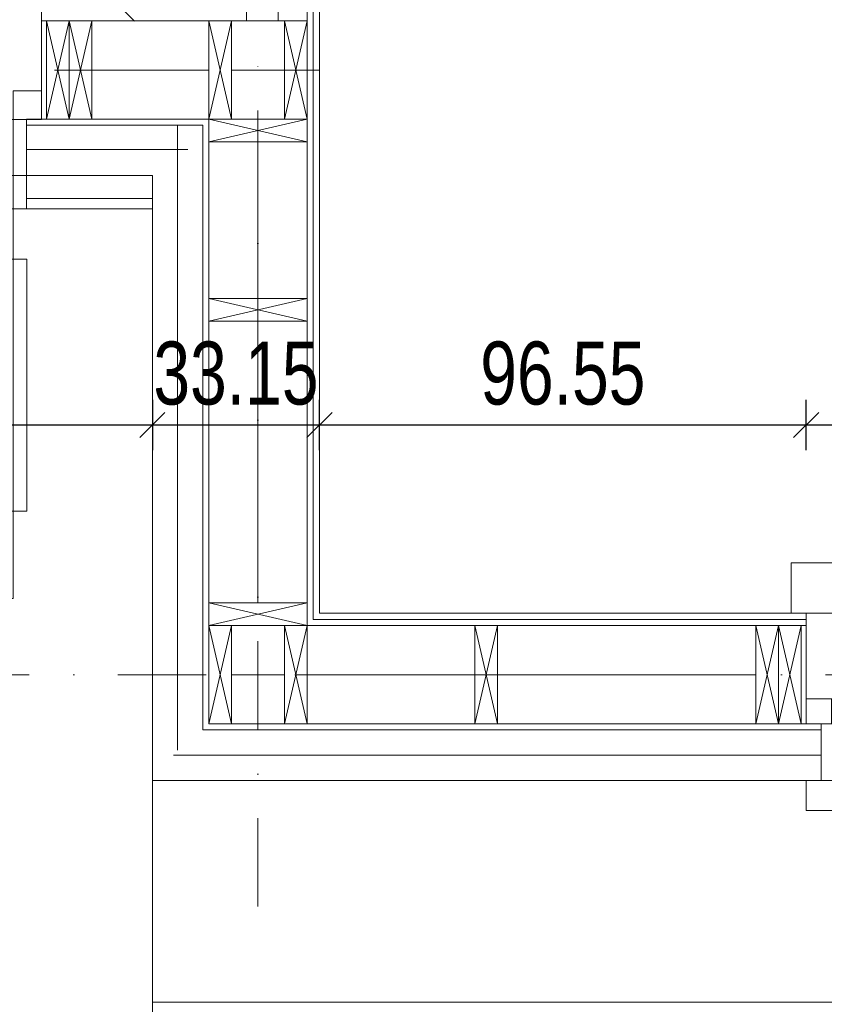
# Model space of a CAD drawing. Header units: inches. Extents: x 69729 to 77643, y -43505 to -36607.
# Tile 30 of 69: x 72385 to 72545, y -38553 to -38357. Entities that reach past the tile are written whole.
import ezdxf

# ---------------------------------------------------------------- set-up
doc = ezdxf.new("R2010")
doc.units = ezdxf.units.IN
doc.header["$MEASUREMENT"] = 0
doc.linetypes.add('DASHDOT', pattern=[1, 0.5, -0.25, 0, -0.25])
doc.linetypes.add('HIDDEN', pattern=[0.375, 0.25, -0.125])
doc.layers.get('0').update_dxf_attribs({"lineweight": 0})
doc.layers.get('Defpoints').update_dxf_attribs({"lineweight": 0})
for name, color, linetype, lineweight in [('p--drzwi', 125, 'Continuous', 0), ('p--konst-słupy', 3, 'Continuous', 0), ('p--obrzeże bet.', 252, 'Continuous', 0), ('p--ocieplenie w.wew.', 53, 'Continuous', 0), ('p--ocieplenie-w.zew', 77, 'Continuous', 0), ('p--okna', 153, 'Continuous', 0), ('p--opisy pomieszczeń', 31, 'Continuous', 0), ('p--osie konstr', 1, 'DASHDOT', 15), ('p--podciąg', 61, 'Continuous', 0), ('p--płyta GK', 2, 'Continuous', 0), ('p--wycieraczka', 252, 'Continuous', 0), ('p--wymiary-1-50', 5, 'Continuous', 0), ('p--ściana szkielet', 3, 'Continuous', 0)]:
    doc.layers.add(name, color=color, linetype=linetype, lineweight=lineweight)
doc.styles.add('1-50', font='arial.ttf', dxfattribs={"width": 0.75, "height": 12.5})
doc.linetypes.add('BATTING', pattern='A,0.0001,-0.1,[134,ltypeshp.shx,S=0.1,R=0,X=-0.1,Y=0],-0.2,[134,ltypeshp.shx,S=0.1,R=180,X=0.1,Y=0],-0.1', length=0.4001)
doc.dimstyles.new('1-50', dxfattribs={"dimtxt": 12.5, "dimasz": 5, "dimexe": 5, "dimexo": 5, "dimgap": 0.09, "dimtad": 0, "dimdsep": 46, "dimtxsty": '1-50', "dimblk": 'OBLIQUE', "dimcen": 0.09, "dimadec": 0, "dimazin": 0, "dimtfac": 1, "dimtdec": 4, "dimtix": 1, "dimtofl": 0, "dimtmove": 2, "dimatfit": 3, "dimldrblk": 'OBLIQUE', "dimfxl": 5, "dimfxlon": 1, "dimtvp": 0.8, "dimtolj": 1, "dimtzin": 0, "dimarcsym": 0})

# ---------------------------------------------------------------- blocks, each defined once
blk = doc.blocks.new('_OBLIQUE')
at = {"color": 0, "linetype": 'ByBlock', "lineweight": -2}
for p, q in [((-0.5, -0.5), (0.5, 0.5)), ((0, 0), (0, 0))]:
    blk.add_line(p, q, dxfattribs=at)
blk = doc.blocks.new('*D15')
at = {"layer": 'Defpoints', "color": 0}
for p in [(72432.42, -38533.27), (72009.32, -38637.91), (72432.42, -38643.22)]:
    blk.add_point(p, dxfattribs=at)
at = {"layer": 'p--wymiary-1-50', "color": 0, "lineweight": -2}
for p, q in [((72432.42, -38638.22), (72432.42, -38648.22)), ((72009.32, -38642.91), (72009.32, -38648.22)), ((72009.32, -38643.22), (72432.42, -38643.22))]:
    blk.add_line(p, q, dxfattribs=at)
at = {"layer": 'p--wymiary-1-50', "color": 0, "lineweight": -2, "xscale": 5, "yscale": 5, "zscale": 5, "rotation": 180}
blk.add_blockref('_OBLIQUE', (72009.32, -38643.22), dxfattribs=at)
at = {"layer": 'p--wymiary-1-50', "color": 0, "lineweight": -2, "xscale": 5, "yscale": 5, "zscale": 5}
blk.add_blockref('_OBLIQUE', (72432.42, -38643.22), dxfattribs=at)
at = {"layer": 'p--wymiary-1-50', "color": 0, "linetype": 'Continuous', "ltscale": 12, "insert": (72220.87, -38633.01), "char_height": 12.5, "attachment_point": 5, "style": '1-50'}
blk.add_mtext('\\A1;423.1', dxfattribs=at)
blk = doc.blocks.new('*D19')
at = {"layer": 'Defpoints', "color": 0}
for p in [(72432.42, -38533.27), (72799.92, -38533.27), (72799.92, -38643.22)]:
    blk.add_point(p, dxfattribs=at)
at = {"layer": 'p--wymiary-1-50', "color": 0, "lineweight": -2}
for p, q in [((72432.42, -38638.22), (72432.42, -38648.22)), ((72799.92, -38638.22), (72799.92, -38648.22)), ((72432.42, -38643.22), (72799.92, -38643.22))]:
    blk.add_line(p, q, dxfattribs=at)
at = {"layer": 'p--wymiary-1-50', "color": 0, "lineweight": -2, "xscale": 5, "yscale": 5, "zscale": 5, "rotation": 180}
blk.add_blockref('_OBLIQUE', (72432.42, -38643.22), dxfattribs=at)
at = {"layer": 'p--wymiary-1-50', "color": 0, "lineweight": -2, "xscale": 5, "yscale": 5, "zscale": 5}
blk.add_blockref('_OBLIQUE', (72799.92, -38643.22), dxfattribs=at)
at = {"layer": 'p--wymiary-1-50', "color": 0, "linetype": 'Continuous', "ltscale": 12, "insert": (72616.17, -38633.01), "char_height": 12.5, "attachment_point": 5, "style": '1-50'}
blk.add_mtext('\\A1;367.5', dxfattribs=at)
blk = doc.blocks.new('*D41')
at = {"layer": 'Defpoints', "color": 0}
for p in [(72411.47, -38388.27), (72411.47, -38437.74), (72030.27, -38448.27)]:
    blk.add_point(p, dxfattribs=at)
at = {"layer": 'p--wymiary-1-50', "color": 0, "linetype": 'Continuous', "lineweight": -2}
for p, q in [((72030.27, -38442.74), (72030.27, -38432.74)), ((72411.47, -38432.74), (72411.47, -38442.74)), ((72030.27, -38437.74), (72411.47, -38437.74))]:
    blk.add_line(p, q, dxfattribs=at)
at = {"layer": 'p--wymiary-1-50', "color": 0, "lineweight": -2, "xscale": 5, "yscale": 5, "zscale": 5, "rotation": 180}
blk.add_blockref('_OBLIQUE', (72030.27, -38437.74), dxfattribs=at)
at = {"layer": 'p--wymiary-1-50', "color": 0, "lineweight": -2, "xscale": 5, "yscale": 5, "zscale": 5}
blk.add_blockref('_OBLIQUE', (72411.47, -38437.74), dxfattribs=at)
at = {"layer": 'p--wymiary-1-50', "color": 0, "linetype": 'Continuous', "ltscale": 12, "insert": (72220.87, -38427.53), "char_height": 12.5, "attachment_point": 5, "style": '1-50'}
blk.add_mtext('\\A1;381.2', dxfattribs=at)
blk = doc.blocks.new('*D42')
at = {"layer": 'Defpoints', "color": 0}
for p in [(72411.47, -38388.27), (72444.62, -38437.74), (72444.62, -38475.12)]:
    blk.add_point(p, dxfattribs=at)
at = {"layer": 'p--wymiary-1-50', "color": 0, "linetype": 'Continuous', "lineweight": -2}
for p, q in [((72411.47, -38432.74), (72411.47, -38442.74)), ((72444.62, -38442.74), (72444.62, -38432.74)), ((72411.47, -38437.74), (72444.62, -38437.74))]:
    blk.add_line(p, q, dxfattribs=at)
at = {"layer": 'p--wymiary-1-50', "color": 0, "lineweight": -2, "xscale": 5, "yscale": 5, "zscale": 5, "rotation": 180}
blk.add_blockref('_OBLIQUE', (72411.47, -38437.74), dxfattribs=at)
at = {"layer": 'p--wymiary-1-50', "color": 0, "lineweight": -2, "xscale": 5, "yscale": 5, "zscale": 5}
blk.add_blockref('_OBLIQUE', (72444.62, -38437.74), dxfattribs=at)
at = {"layer": 'p--wymiary-1-50', "color": 0, "linetype": 'Continuous', "ltscale": 12, "insert": (72428.05, -38427.53), "char_height": 12.5, "attachment_point": 5, "style": '1-50'}
blk.add_mtext('\\A1;33.15', dxfattribs=at)
blk = doc.blocks.new('*D43')
at = {"layer": 'Defpoints', "color": 0}
for p in [(72691.18, -38437.74), (72541.18, -38475.12), (72691.18, -38475.12)]:
    blk.add_point(p, dxfattribs=at)
at = {"layer": 'p--wymiary-1-50', "color": 0, "linetype": 'Continuous', "lineweight": -2}
for p, q in [((72541.18, -38442.74), (72541.18, -38432.74)), ((72691.18, -38442.74), (72691.18, -38432.74)), ((72541.18, -38437.74), (72691.18, -38437.74))]:
    blk.add_line(p, q, dxfattribs=at)
at = {"layer": 'p--wymiary-1-50', "color": 0, "lineweight": -2, "xscale": 5, "yscale": 5, "zscale": 5, "rotation": 180}
blk.add_blockref('_OBLIQUE', (72541.18, -38437.74), dxfattribs=at)
at = {"layer": 'p--wymiary-1-50', "color": 0, "lineweight": -2, "xscale": 5, "yscale": 5, "zscale": 5}
blk.add_blockref('_OBLIQUE', (72691.18, -38437.74), dxfattribs=at)
at = {"layer": 'p--wymiary-1-50', "color": 0, "linetype": 'Continuous', "ltscale": 12, "insert": (72616.18, -38427.53), "char_height": 12.5, "attachment_point": 5, "style": '1-50'}
blk.add_mtext('\\A1;150', dxfattribs=at)
blk = doc.blocks.new('*D45')
at = {"layer": 'Defpoints', "color": 0}
for p in [(72541.18, -38437.74), (72444.62, -38475.12), (72541.18, -38475.12)]:
    blk.add_point(p, dxfattribs=at)
at = {"layer": 'p--wymiary-1-50', "color": 0, "linetype": 'Continuous', "lineweight": -2}
for p, q in [((72444.62, -38442.74), (72444.62, -38432.74)), ((72541.18, -38442.74), (72541.18, -38432.74)), ((72444.62, -38437.74), (72541.18, -38437.74))]:
    blk.add_line(p, q, dxfattribs=at)
at = {"layer": 'p--wymiary-1-50', "color": 0, "lineweight": -2, "xscale": 5, "yscale": 5, "zscale": 5, "rotation": 180}
blk.add_blockref('_OBLIQUE', (72444.62, -38437.74), dxfattribs=at)
at = {"layer": 'p--wymiary-1-50', "color": 0, "lineweight": -2, "xscale": 5, "yscale": 5, "zscale": 5}
blk.add_blockref('_OBLIQUE', (72541.18, -38437.74), dxfattribs=at)
at = {"layer": 'p--wymiary-1-50', "color": 0, "linetype": 'Continuous', "ltscale": 12, "insert": (72492.9, -38427.53), "char_height": 12.5, "attachment_point": 5, "style": '1-50'}
blk.add_mtext('\\A1;96.55', dxfattribs=at)
blk = doc.blocks.new('*D53')
at = {"layer": 'Defpoints', "color": 0}
for p in [(72030.27, -38508.27), (72411.47, -38508.27), (72411.47, -38711.35)]:
    blk.add_point(p, dxfattribs=at)
at = {"layer": 'p--wymiary-1-50', "color": 0, "linetype": 'Continuous', "lineweight": -2}
for p, q in [((72030.27, -38706.35), (72030.27, -38716.35)), ((72411.47, -38706.35), (72411.47, -38716.35)), ((72030.27, -38711.35), (72411.47, -38711.35))]:
    blk.add_line(p, q, dxfattribs=at)
at = {"layer": 'p--wymiary-1-50', "color": 0, "lineweight": -2, "xscale": 5, "yscale": 5, "zscale": 5, "rotation": 180}
blk.add_blockref('_OBLIQUE', (72030.27, -38711.35), dxfattribs=at)
at = {"layer": 'p--wymiary-1-50', "color": 0, "lineweight": -2, "xscale": 5, "yscale": 5, "zscale": 5}
blk.add_blockref('_OBLIQUE', (72411.47, -38711.35), dxfattribs=at)
at = {"layer": 'p--wymiary-1-50', "color": 0, "linetype": 'Continuous', "ltscale": 12, "insert": (72220.87, -38701.14), "char_height": 12.5, "attachment_point": 5, "style": '1-50'}
blk.add_mtext('\\A1;381.2', dxfattribs=at)
blk = doc.blocks.new('*D54')
at = {"layer": 'Defpoints', "color": 0}
for p in [(72411.47, -38508.27), (72820.87, -38508.27), (72820.87, -38711.35)]:
    blk.add_point(p, dxfattribs=at)
at = {"layer": 'p--wymiary-1-50', "color": 0, "linetype": 'Continuous', "lineweight": -2}
for p, q in [((72411.47, -38706.35), (72411.47, -38716.35)), ((72820.87, -38706.35), (72820.87, -38716.35)), ((72411.47, -38711.35), (72820.87, -38711.35))]:
    blk.add_line(p, q, dxfattribs=at)
at = {"layer": 'p--wymiary-1-50', "color": 0, "lineweight": -2, "xscale": 5, "yscale": 5, "zscale": 5, "rotation": 180}
blk.add_blockref('_OBLIQUE', (72411.47, -38711.35), dxfattribs=at)
at = {"layer": 'p--wymiary-1-50', "color": 0, "lineweight": -2, "xscale": 5, "yscale": 5, "zscale": 5}
blk.add_blockref('_OBLIQUE', (72820.87, -38711.35), dxfattribs=at)
at = {"layer": 'p--wymiary-1-50', "color": 0, "linetype": 'Continuous', "ltscale": 12, "insert": (72616.17, -38701.14), "char_height": 12.5, "attachment_point": 5, "style": '1-50'}
blk.add_mtext('\\A1;409.4', dxfattribs=at)
blk = doc.blocks.new('*D107')
at = {"layer": 'Defpoints', "color": 0}
for p in [(72469.28, -38367.32), (72914.83, -38367.32), (72845.87, -38487.32)]:
    blk.add_point(p, dxfattribs=at)
at = {"layer": 'p--wymiary-1-50', "color": 0, "linetype": 'Continuous', "lineweight": -2}
for p, q in [((72909.83, -38367.32), (72919.83, -38367.32)), ((72914.83, -38487.32), (72914.83, -38367.32)), ((72909.83, -38487.32), (72919.83, -38487.32))]:
    blk.add_line(p, q, dxfattribs=at)
at = {"layer": 'p--wymiary-1-50', "color": 0, "lineweight": -2, "xscale": 5, "yscale": 5, "zscale": 5}
for p, rotation in [((72914.83, -38367.32), 90), ((72914.83, -38487.32), 270)]:
    blk.add_blockref('_OBLIQUE', p, dxfattribs=dict(at, rotation=rotation))
at = {"layer": 'p--wymiary-1-50', "color": 0, "linetype": 'Continuous', "ltscale": 12, "insert": (72904.62, -38427.32), "char_height": 12.5, "attachment_point": 5, "rotation": 90, "style": '1-50'}
blk.add_mtext('\\A1;120', dxfattribs=at)
blk = doc.blocks.new('*D108')
at = {"layer": 'Defpoints', "color": 0}
for p in [(72444.62, -38105.97), (72914.83, -38105.97), (72909.83, -38367.32)]:
    blk.add_point(p, dxfattribs=at)
at = {"layer": 'p--wymiary-1-50', "color": 0, "linetype": 'Continuous', "lineweight": -2}
for p, q in [((72909.83, -38105.97), (72919.83, -38105.97)), ((72914.83, -38367.32), (72914.83, -38105.97)), ((72914.83, -38367.32), (72919.83, -38367.32))]:
    blk.add_line(p, q, dxfattribs=at)
at = {"layer": 'p--wymiary-1-50', "color": 0, "lineweight": -2, "xscale": 5, "yscale": 5, "zscale": 5}
for p, rotation in [((72914.83, -38105.97), 90), ((72914.83, -38367.32), 270)]:
    blk.add_blockref('_OBLIQUE', p, dxfattribs=dict(at, rotation=rotation))
at = {"layer": 'p--wymiary-1-50', "color": 0, "linetype": 'Continuous', "ltscale": 12, "insert": (72904.62, -38236.65), "char_height": 12.5, "attachment_point": 5, "rotation": 90, "style": '1-50'}
blk.add_mtext('\\A1;261.35', dxfattribs=at)
blk = doc.blocks.new('*D152')
at = {"layer": 'Defpoints', "color": 0}
for p in [(72405.4, -38244.42), (72427.72, -38244.42), (72427.72, -38355.12)]:
    blk.add_point(p, dxfattribs=at)
at = {"layer": 'p--wymiary-1-50', "color": 0, "linetype": 'Continuous', "lineweight": -2}
for p, q in [((72410.4, -38244.42), (72400.4, -38244.42)), ((72405.4, -38355.12), (72405.4, -38244.42)), ((72410.4, -38355.12), (72400.4, -38355.12))]:
    blk.add_line(p, q, dxfattribs=at)
at = {"layer": 'p--wymiary-1-50', "color": 0, "lineweight": -2, "xscale": 5, "yscale": 5, "zscale": 5}
for p, rotation in [((72405.4, -38244.42), 90), ((72405.4, -38355.12), 270)]:
    blk.add_blockref('_OBLIQUE', p, dxfattribs=dict(at, rotation=rotation))
at = {"layer": 'p--wymiary-1-50', "color": 0, "linetype": 'Continuous', "ltscale": 12, "insert": (72395.19, -38299.77), "char_height": 12.5, "attachment_point": 5, "rotation": 90, "style": '1-50'}
blk.add_mtext('\\A1;110.7', dxfattribs=at)
blk = doc.blocks.new('okno-150-33.15')
at = {"linetype": 'Continuous', "ltscale": 35}
for p, q in [((-3, 10), (153, 10)), ((0, -39.15), (150, -39.15))]:
    blk.add_line(p, q, dxfattribs=at)
for p, q in [((-3, 0), (-3, 10)), ((153, 0), (153, 10)), ((0, 0), (-3, 0)), ((0, -21.95), (0, 0)), ((150, 0), (150, -21.95)), ((150, 0), (153, 0)), ((0, -21.95), (0, -16.95)), ((0, -16.95), (5, -16.95)), ((5, -16.95), (145, -16.95)), ((5, -16.95), (5, -21.95)), ((72.5, -21.95), (72.5, -16.95)), ((77.5, -16.95), (77.5, -21.95)), ((145, -21.95), (145, -16.95)), ((145, -16.95), (150, -16.95)), ((150, -16.95), (150, -21.95)), ((5, -18.45), (72.5, -18.45)), ((77.5, -18.45), (145, -18.45)), ((5, -20.61), (72.5, -20.61)), ((77.5, -20.61), (145, -20.61)), ((5, -21.95), (0, -21.95)), ((3, -33.15), (3, -21.95)), ((145, -21.95), (5, -21.95)), ((150, -21.95), (145, -21.95)), ((147, -21.95), (147, -33.15)), ((0, -39.15), (0, -33.15)), ((150, -33.15), (150, -39.15))]:
    blk.add_line(p, q)
at = {"linetype": 'HIDDEN', "ltscale": 35}
for p, q in [((0, 0), (150, 0)), ((0, -33.15), (150, -33.15))]:
    blk.add_line(p, q, dxfattribs=at)
blk = doc.blocks.new('drzwi-90-100')
for p, q in [((10.1, 87.38), (5.05, 87.38)), ((5.05, 87.38), (5.05, 2.53)), ((10.1, 2.53), (10.1, 87.38)), ((5.05, 2.53), (0, 2.53)), ((0, 2.53), (0, -2.53)), ((5.05, -2.53), (5.05, 2.53)), ((5.05, 2.53), (10.1, 2.53)), ((100, 2.53), (94.95, 2.53)), ((94.95, 2.53), (94.95, -2.53)), ((100, -2.53), (100, 2.53)), ((0, -2.53), (5.05, -2.53)), ((94.95, -2.53), (100, -2.53))]:
    blk.add_line(p, q)
blk.add_arc((10.8, 3.23), 84.15, 359.5233, 90.4767)
blk = doc.blocks.new('ukł.słupów')
for p, q in [((758.4, 139.5), (762.9, 120)), ((762.9, 139.5), (758.4, 120)), ((762.9, 139.5), (767.4, 120)), ((767.4, 139.5), (762.9, 120)), ((790.6, 139.5), (795.1, 120)), ((795.1, 139.5), (790.6, 120)), ((805.6, 139.5), (810.1, 120)), ((810.1, 139.5), (805.6, 120)), ((790.6, 115.5), (810.1, 120)), ((790.6, 120), (810.1, 115.5)), ((790.6, 79.95), (810.1, 84.45)), ((790.6, 84.45), (810.1, 79.95)), ((790.6, 19.5), (810.1, 24)), ((790.6, 24), (810.1, 19.5)), ((795.1, 19.5), (790.6, 0)), ((790.6, 19.5), (795.1, 0)), ((810.1, 19.5), (805.6, 0)), ((805.6, 19.5), (810.1, 0)), ((847.85, 19.5), (843.35, 0)), ((843.35, 19.5), (847.85, 0)), ((903.6, 19.5), (899.1, 0)), ((899.1, 19.5), (903.6, 0)), ((908.1, 19.5), (903.6, 0)), ((903.6, 19.5), (908.1, 0))]:
    blk.add_line(p, q)
at = {"color": 4, "ltscale": 35}
for points in [[(758.4, 139.5), (758.4, 120)], [(908.1, 19.5), (908.1, 0)]]:
    blk.add_lwpolyline(points, dxfattribs=at)
for points in [[(762.9, 139.5), (762.9, 120), (758.4, 120), (758.4, 139.5)], [(767.4, 139.5), (767.4, 120), (762.9, 120), (762.9, 139.5)], [(795.1, 139.5), (795.1, 120), (790.6, 120), (790.6, 139.5)], [(810.1, 139.5), (810.1, 120), (805.6, 120), (805.6, 139.5)], [(790.6, 120), (810.1, 120), (810.1, 115.5), (790.6, 115.5)], [(790.6, 84.45), (810.1, 84.45), (810.1, 79.95), (790.6, 79.95)], [(790.6, 24), (810.1, 24), (810.1, 19.5), (790.6, 19.5)], [(790.6, 19.5), (790.6, 0), (795.1, 0), (795.1, 19.5)], [(805.6, 19.5), (805.6, 0), (810.1, 0), (810.1, 19.5)], [(843.35, 19.5), (843.35, 0), (847.85, 0), (847.85, 19.5)], [(899.1, 19.5), (899.1, 0), (903.6, 0), (903.6, 19.5)], [(903.6, 19.5), (903.6, 0), (908.1, 0), (908.1, 19.5)]]:
    blk.add_lwpolyline(points, close=True)

msp = doc.modelspace()

# ---------------------------------------------------------------- linework, layer by layer
at = {"layer": 'p--obrzeże bet.', "linetype": 'Continuous', "ltscale": 35}
msp.add_line((72411.471, -38508.271), (72411.471, -38558.271), dxfattribs=at)
msp.add_lwpolyline([(72411.471, -38552.271), (72864.871, -38552.271), (72864.871, -37779.871), (71576.871, -37779.871), (71576.871, -38558.271), (72030.271, -38558.271)], dxfattribs=at)
at = {"layer": 'p--ocieplenie w.wew.', "linetype": 'BATTING', "ltscale": 19.5}
for p, q in [((72422.671, -38367.321), (72399.471, -38367.321)), ((72437.671, -38367.321), (72427.171, -38367.321)), ((72432.421, -38412.621), (72432.421, -38381.571)), ((72432.421, -38473.071), (72432.421, -38417.121)), ((72437.671, -38487.321), (72427.171, -38487.321)), ((72475.421, -38487.321), (72442.171, -38487.321)), ((72531.176, -38487.321), (72479.921, -38487.321))]:
    msp.add_line(p, q, dxfattribs=at)
at = {"layer": 'p--ocieplenie-w.zew', "linetype": 'BATTING', "ltscale": 10}
for p, q in [((72416.471, -38502.271), (72416.471, -38378.271)), ((72544.176, -38503.271), (72415.642, -38503.271))]:
    msp.add_line(p, q, dxfattribs=at)
at = {"layer": 'p--ocieplenie-w.zew', "linetype": 'BATTING', "ltscale": 12}
msp.add_line((72386.471, -38383.103), (72418.471, -38383.103), dxfattribs=at)
at = {"layer": 'p--osie konstr', "linetype": 'DASHDOT', "ltscale": 35}
for p, q in [((72436.421, -38357.571), (72436.421, -37773.871)), ((72432.421, -38533.271), (72432.421, -38366.071)), ((72444.621, -38367.321), (71997.121, -38367.321)), ((72878.438, -38487.321), (71595.871, -38487.321))]:
    msp.add_line(p, q, dxfattribs=at)
at = {"layer": 'p--podciąg', "linetype": 'HIDDEN', "ltscale": 30}
for p, q in [((72280.471, -38388.271), (72386.471, -38388.271)), ((72280.471, -38394.871), (72386.471, -38394.871))]:
    msp.add_line(p, q, dxfattribs=at)
at = {"layer": 'p--płyta GK', "ltscale": 35}
for p, q in [((72443.371, -38476.371), (72443.371, -38244.421)), ((72444.621, -38475.121), (72444.621, -38244.421)), ((72386.471, -38392.771), (72411.471, -38392.771)), ((72386.471, -38394.871), (72411.471, -38394.871)), ((72541.176, -38475.121), (72444.621, -38475.121)), ((72541.176, -38476.371), (72443.371, -38476.371))]:
    msp.add_line(p, q, dxfattribs=at)
at = {"layer": 'p--wycieraczka', "lineweight": 0, "ltscale": 8}
msp.add_lwpolyline([(72286.554, -38404.871), (72386.554, -38404.871), (72386.554, -38454.871), (72286.554, -38454.871)], close=True, dxfattribs=at)
at = {"layer": 'p--ściana szkielet', "ltscale": 35}
for p, q in [((72430.171, -38357.571), (72430.171, -38244.421)), ((72442.171, -38497.071), (72442.171, -38244.421)), ((72389.471, -38357.571), (72442.171, -38357.571)), ((72422.671, -38497.071), (72422.671, -38357.571)), ((72386.471, -38378.271), (72421.471, -38378.271)), ((72389.471, -38377.071), (72442.171, -38377.071)), ((72421.471, -38498.271), (72421.471, -38378.271)), ((72386.471, -38388.271), (72411.471, -38388.271)), ((72411.471, -38508.271), (72411.471, -38388.271)), ((72541.176, -38477.571), (72422.671, -38477.571)), ((72541.176, -38477.571), (72422.671, -38477.571)), ((72541.176, -38497.071), (72422.671, -38497.071)), ((72544.176, -38498.271), (72421.471, -38498.271)), ((72544.176, -38508.271), (72411.471, -38508.271))]:
    msp.add_line(p, q, dxfattribs=at)
for points in [[(72389.471, -38355.121), (72389.471, -38377.072), (72386.471, -38377.072), (72386.471, -38394.871)], [(72541.176, -38475.121), (72541.176, -38497.072), (72544.176, -38497.072), (72544.176, -38508.271)]]:
    msp.add_lwpolyline(points, dxfattribs=at)

# ---------------------------------------------------------------- block references
at = {"layer": 'p--drzwi', "xscale": 1.12, "yscale": 1.12, "rotation": 180}
msp.add_blockref('drzwi-90-100', (72389.471, -38374.293), dxfattribs=at)
at = {"layer": 'p--konst-słupy'}
msp.add_blockref('ukł.słupów', (71632.071, -38497.071), dxfattribs=at)
at = {"layer": 'p--okna', "linetype": 'Continuous'}
msp.add_blockref('okno-150-33.15', (72541.176, -38475.121), dxfattribs=at)

# ---------------------------------------------------------------- texts
at = {"layer": 'p--opisy pomieszczeń', "char_height": 12.5, "width": 98, "attachment_point": 3, "style": '1-50'}
for s, insert in [('15,22 m2', (72602.44, -38348.807)), ('h=280 cm', (72604.698, -38371.891))]:
    msp.add_mtext(s, dxfattribs=dict(at, insert=insert))

# ---------------------------------------------------------------- dimensions: what is measured, and where the dimension line sits
at = {"layer": 'p--wymiary-1-50', "linetype": 'Continuous'}
for base, p1, p2, picture, middle in [((72914.83, -38105.971), (72909.83, -38367.321), (72444.621, -38105.971), '*D108', (72904.62, -38236.646)), ((72405.403, -38244.421), (72427.721, -38355.121), (72427.721, -38244.421), '*D152', (72395.193, -38299.771)), ((72914.83, -38367.321), (72845.871, -38487.321), (72469.281, -38367.321), '*D107', (72904.62, -38427.321))]:
    dim = msp.add_linear_dim(base=base, p1=p1, p2=p2, angle=90, dimstyle='1-50', dxfattribs=at)
    dim.commit()
    dim.dimension.update_dxf_attribs({"geometry": picture, "text_midpoint": middle})
for base, p1, p2, picture, middle in [((72411.471, -38437.738), (72030.271, -38448.271), (72411.471, -38388.271), '*D41', (72220.871, -38427.528)), ((72444.621, -38437.738), (72411.471, -38388.271), (72444.621, -38475.121), '*D42', (72428.046, -38427.528)), ((72541.1759, -38437.738), (72444.6213, -38475.1205), (72541.1759, -38475.1205), '*D45', (72492.8986, -38427.528)), ((72691.176, -38437.738), (72541.176, -38475.121), (72691.176, -38475.121), '*D43', (72616.176, -38427.528)), ((72411.471, -38711.352), (72030.271, -38508.271), (72411.471, -38508.271), '*D53', (72220.871, -38701.142)), ((72820.871, -38711.352), (72411.471, -38508.271), (72820.871, -38508.271), '*D54', (72616.171, -38701.142))]:
    dim = msp.add_linear_dim(base=base, p1=p1, p2=p2, dimstyle='1-50', dxfattribs=at)
    dim.commit()
    dim.dimension.update_dxf_attribs({"geometry": picture, "text_midpoint": middle})
at = {"layer": 'p--wymiary-1-50'}
for base, p1, p2, picture, middle in [((72432.421, -38643.217), (72009.321, -38637.911), (72432.421, -38533.271), '*D15', (72220.871, -38633.007)), ((72799.921, -38643.217), (72432.421, -38533.271), (72799.921, -38533.271), '*D19', (72616.171, -38633.007))]:
    dim = msp.add_linear_dim(base=base, p1=p1, p2=p2, dimstyle='1-50', dxfattribs=at)
    dim.commit()
    dim.dimension.update_dxf_attribs({"geometry": picture, "text_midpoint": middle})

doc.saveas('drawing.dxf')
